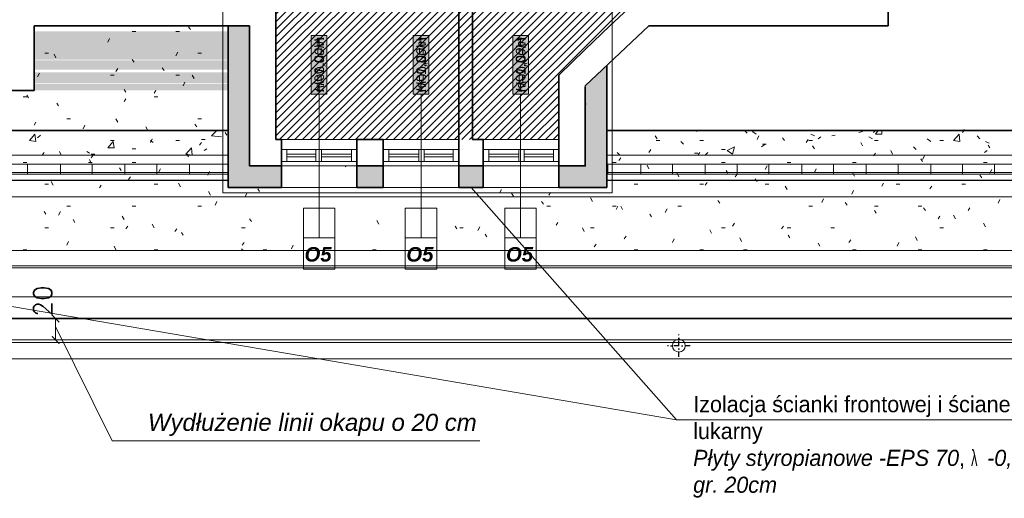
# Model space of a CAD drawing. Header units: millimetres. Extents: x -740 to 33545, y -26688 to 22494.
# Tile 60 of 256: x 10553 to 11469, y 5886 to 6331. Entities that reach past the tile are written whole.
import ezdxf
from ezdxf.lldxf.tags import DXFTag

# ---------------------------------------------------------------- set-up
doc = ezdxf.new("R2010")
doc.units = ezdxf.units.MM
doc.header["$MEASUREMENT"] = 0
doc.linetypes.add('AUSGEZOGEN', pattern=[0])
doc.linetypes.add('STRICHPUNKTX2', pattern=[2, 1, -0.5, 0, -0.5])
doc.layers.get('Defpoints').update_dxf_attribs({"color": 252})
doc.layers.add('_B___I__', color=252, linetype='AUSGEZOGEN')
for name, color, linetype, lineweight in [('A_istniejące ściany', 252, 'Continuous', 35), ('A_izolacja', 252, 'Continuous', 9), ('A_l.przerywana', 252, 'ICAD_ISO03W100', 9), ('A_l.widokowa', 252, 'Continuous', 18), ('A_okna wymieniane', 252, 'Continuous', 15), ('A_opisy', 252, 'Continuous', 15), ('l. przerywana', 252, 'ICAD_ISO03W100', 9), ('l.przerywana', 252, 'ICAD_ISO03W100', 5), ('linia opisowa', 252, 'Continuous', 9), ('Nowe_820-G Rysunki Obrazki_Nr_pióra__1', 252, 'Continuous', 13), ('Nowe_820-G Rysunki Obrazki_Nr_pióra__101', 252, 'Continuous', 5), ('Nowe_820-G Rysunki Obrazki_Nr_pióra__19', 252, 'Continuous', 0), ('Nowe_820-G Rysunki Obrazki_Nr_pióra__22', 252, 'Continuous', 25), ('Nowe_820-G Rysunki Obrazki_Nr_pióra__23', 252, 'Continuous', 15), ('wymiarowanie', 252, 'Continuous', 9)]:
    doc.layers.add(name, color=color, linetype=linetype, lineweight=lineweight)
doc.layers.add('UWAGI_podłoga na legarachdo rozbiórki', color=252, linetype='Continuous', lineweight=13, plot=False)
doc.styles.add('ARIALL', font='GOTHIC.TTF', dxfattribs={"height": 40})
doc.styles.add('styl2', font='simplex.shx')
tags = doc.linetypes.add('ICAD_ISO03W100', pattern=[30, 12, -18]).pattern_tags.tags
tags[6:7] = [DXFTag(74, 4), DXFTag(75, 0), DXFTag(340, '0'), DXFTag(46, 1.0), DXFTag(50, 0.0), DXFTag(44, 0.0), DXFTag(45, 0.0)]
tags[4:5] = [DXFTag(74, 4), DXFTag(75, 0), DXFTag(340, '0'), DXFTag(46, 1.0), DXFTag(50, 0.0), DXFTag(44, 0.0), DXFTag(45, 0.0)]
doc.dimstyles.new('Skala 1-100', dxfattribs={"dimtxt": 17, "dimasz": 7, "dimexe": 1, "dimexo": 1, "dimgap": 1.5, "dimtad": 1, "dimdec": 1, "dimrnd": 0.5, "dimtxsty": 'styl2', "dimblk": 'ARCHTICK', "dimcen": 7, "dimadec": 0, "dimazin": 0, "dimtfac": 1, "dimtdec": 1, "dimtmove": 1, "dimatfit": 3, "dimldrblk": 'ARCHTICK', "dimfxl": 0, "dimlwd": -1, "dimlwe": -1, "dimarcsym": 0})

# ---------------------------------------------------------------- blocks, each defined once
blk = doc.blocks.new('_ArchTick')
at = {"color": 0, "linetype": 'ByBlock', "const_width": 0.15}
blk.add_lwpolyline([(-0.5, -0.5), (0.5, 0.5)], dxfattribs=at)
blk = doc.blocks.new('*D1882')
at = {"layer": 'Defpoints', "color": 0}
for p in [(10618.28, 6053.28), (10586.16, 6033.28), (10618.28, 6033.28)]:
    blk.add_point(p, dxfattribs=at)
at = {"layer": 'wymiarowanie', "color": 0}
for p, q in [((10601.16, 6053.28), (10585.16, 6053.28)), ((10586.16, 6053.28), (10586.16, 6033.28)), ((10601.16, 6033.28), (10585.16, 6033.28))]:
    blk.add_line(p, q, dxfattribs=at)
at = {"layer": 'wymiarowanie', "color": 0, "xscale": 7, "yscale": 7, "zscale": 7}
for p, rotation in [((10586.16, 6053.28), 90), ((10586.16, 6033.28), 270)]:
    blk.add_blockref('_ArchTick', p, dxfattribs=dict(at, rotation=rotation))
at = {"layer": 'wymiarowanie', "color": 0, "insert": (10574.23, 6069.53), "char_height": 17, "attachment_point": 5, "rotation": 90, "style": 'styl2'}
blk.add_mtext('20', dxfattribs=at)

msp = doc.modelspace()

# ---------------------------------------------------------------- hatches: boundary and pattern name
at = {"layer": 'A_izolacja'}
h = msp.add_hatch(dxfattribs=at)
h.set_pattern_fill('OCTAGON', color=256, scale=5, style=0)
h.set_pattern_definition([(315, (0, 1.45), (5.0000015, -1e-15), [2.05061, -5.02046]), (0, (1.45, 0), (5, 5), [2.1, -2.9]), (45, (3.55, 0), (6e-16, 5.0000015), [2.05061, -5.02046]), (135, (5, 3.55), (-5.0000015, 6e-16), [2.05061, -5.02046]), (225, (1.45, 5), (-1e-15, -5.0000015), [2.05061, -5.02046]), (270, (0, 3.55), (5, -5), [2.1, -2.9])])
h.paths.add_polyline_path([(10746.74, 6189.27), (10746.74, 6187.58), (10746.74, 6181.65), (10746.74, 6175.2), (10796.37, 6175.2), (10796.37, 6195.2), (10766.74, 6195.2), (10766.74, 6325.58), (10746.74, 6325.58), (10746.74, 6228.22), (10746.74, 6205.36), (10746.74, 6196.89)])
h.paths.add_polyline_path([(11054.61, 6175.2), (11099.16, 6175.2), (11099.16, 6181.65), (11099.16, 6187.58), (11099.16, 6189.27), (11099.16, 6196.89), (11099.16, 6205.36), (11099.16, 6228.22), (11099.16, 6288.56), (11079.16, 6269.7), (11079.16, 6254.46), (11079.16, 6195.2), (11054.61, 6195.2)])
h.paths.add_polyline_path([(10891.2, 6175.2), (10891.2, 6195.2), (10866.65, 6195.2), (10866.65, 6175.2)])
h.paths.add_polyline_path([(10984.33, 6175.2), (10984.33, 6195.2), (10961.47, 6195.2), (10961.47, 6175.2)])
at = {"layer": 'A_opisy', "ltscale": 0.3}
for points in [[(10824.21, 6316.75), (10824.21, 6262.2), (10838.81, 6262.2), (10838.81, 6316.75)], [(10824.21, 6316.75), (10824.21, 6262.2), (10838.81, 6262.2), (10838.81, 6316.75)], [(10824.21, 6316.75), (10824.21, 6262.2), (10838.81, 6262.2), (10838.81, 6316.75)], [(10824.21, 6316.75), (10824.21, 6262.2), (10838.81, 6262.2), (10838.81, 6316.75)], [(10919.03, 6316.75), (10919.03, 6262.2), (10933.64, 6262.2), (10933.64, 6316.75)], [(10919.03, 6316.75), (10919.03, 6262.2), (10933.64, 6262.2), (10933.64, 6316.75)], [(10919.03, 6316.75), (10919.03, 6262.2), (10933.64, 6262.2), (10933.64, 6316.75)], [(10919.03, 6316.75), (10919.03, 6262.2), (10933.64, 6262.2), (10933.64, 6316.75)], [(11011.74, 6316.75), (11011.74, 6262.2), (11026.35, 6262.2), (11026.35, 6316.75)], [(11011.74, 6316.75), (11011.74, 6262.2), (11026.35, 6262.2), (11026.35, 6316.75)], [(11011.74, 6316.75), (11011.74, 6262.2), (11026.35, 6262.2), (11026.35, 6316.75)], [(11011.74, 6316.75), (11011.74, 6262.2), (11026.35, 6262.2), (11026.35, 6316.75)]]:
    msp.add_hatch(color=256, dxfattribs=at).paths.add_polyline_path(points)
at = {"layer": 'Nowe_820-G Rysunki Obrazki_Nr_pióra__1', "linetype": 'Continuous', "lineweight": 0}
for points in [[(10566.08, 6319.66), (10766.74, 6319.66), (10766.74, 6320.5), (10566.08, 6320.5)], [(10566.08, 6318.81), (10766.74, 6318.81), (10766.74, 6319.66), (10566.08, 6319.66)], [(10566.08, 6317.96), (10766.74, 6317.96), (10766.74, 6318.81), (10566.08, 6318.81)], [(10566.08, 6317.12), (10766.74, 6317.12), (10766.74, 6317.96), (10566.08, 6317.96)], [(10566.08, 6316.27), (10766.74, 6316.27), (10766.74, 6317.12), (10566.08, 6317.12)], [(10566.08, 6315.42), (10766.74, 6315.42), (10766.74, 6316.27), (10566.08, 6316.27)], [(10566.08, 6314.58), (10766.74, 6314.58), (10766.74, 6315.42), (10566.08, 6315.42)], [(10566.08, 6313.73), (10766.74, 6313.73), (10766.74, 6314.58), (10566.08, 6314.58)], [(10566.08, 6312.88), (10766.74, 6312.88), (10766.74, 6313.73), (10566.08, 6313.73)], [(10566.08, 6312.04), (10766.74, 6312.04), (10766.74, 6312.88), (10566.08, 6312.88)], [(10566.08, 6311.19), (10766.74, 6311.19), (10766.74, 6312.04), (10566.08, 6312.04)], [(10566.08, 6310.34), (10766.74, 6310.34), (10766.74, 6311.19), (10566.08, 6311.19)], [(10566.08, 6309.5), (10766.74, 6309.5), (10766.74, 6310.34), (10566.08, 6310.34)], [(10566.08, 6308.65), (10766.74, 6308.65), (10766.74, 6309.5), (10566.08, 6309.5)], [(10566.08, 6307.8), (10766.74, 6307.8), (10766.74, 6308.65), (10566.08, 6308.65)], [(10566.08, 6306.96), (10766.74, 6306.96), (10766.74, 6307.8), (10566.08, 6307.8)], [(10566.08, 6306.11), (10766.74, 6306.11), (10766.74, 6306.96), (10566.08, 6306.96)], [(10566.08, 6305.26), (10766.74, 6305.26), (10766.74, 6306.11), (10566.08, 6306.11)], [(10566.08, 6304.42), (10766.74, 6304.42), (10766.74, 6305.26), (10566.08, 6305.26)], [(10566.08, 6303.57), (10766.74, 6303.57), (10766.74, 6304.42), (10566.08, 6304.42)], [(10566.08, 6302.72), (10766.74, 6302.72), (10766.74, 6303.57), (10566.08, 6303.57)], [(10566.08, 6301.88), (10766.74, 6301.88), (10766.74, 6302.72), (10566.08, 6302.72)], [(10566.08, 6301.03), (10766.74, 6301.03), (10766.74, 6301.88), (10566.08, 6301.88)], [(10566.08, 6300.18), (10766.74, 6300.18), (10766.74, 6301.03), (10566.08, 6301.03)], [(10566.08, 6299.34), (10766.74, 6299.34), (10766.74, 6300.18), (10566.08, 6300.18)], [(10566.08, 6298.49), (10766.74, 6298.49), (10766.74, 6299.34), (10566.08, 6299.34)], [(10566.08, 6297.64), (10766.74, 6297.64), (10766.74, 6298.49), (10566.08, 6298.49)], [(10566.08, 6296.8), (10766.74, 6296.8), (10766.74, 6297.64), (10566.08, 6297.64)], [(10566.08, 6295.95), (10766.74, 6295.95), (10766.74, 6296.8), (10566.08, 6296.8)], [(10566.08, 6295.1), (10766.74, 6295.1), (10766.74, 6295.95), (10566.08, 6295.95)], [(10566.08, 6294.26), (10766.74, 6294.26), (10766.74, 6295.1), (10566.08, 6295.1)], [(10566.08, 6292.56), (10766.74, 6292.56), (10766.74, 6293.41), (10566.08, 6293.41)], [(10566.08, 6291.72), (10766.74, 6291.72), (10766.74, 6292.56), (10566.08, 6292.56)], [(10566.08, 6290.87), (10766.74, 6290.87), (10766.74, 6291.72), (10566.08, 6291.72)], [(10566.08, 6290.02), (10766.74, 6290.02), (10766.74, 6290.87), (10566.08, 6290.87)], [(10566.08, 6289.18), (10766.74, 6289.18), (10766.74, 6290.02), (10566.08, 6290.02)], [(10566.08, 6288.33), (10766.74, 6288.33), (10766.74, 6289.18), (10566.08, 6289.18)], [(10566.08, 6287.48), (10766.74, 6287.48), (10766.74, 6288.33), (10566.08, 6288.33)], [(10566.08, 6286.64), (10766.74, 6286.64), (10766.74, 6287.48), (10566.08, 6287.48)], [(10566.08, 6285.79), (10766.74, 6285.79), (10766.74, 6286.64), (10566.08, 6286.64)], [(10566.08, 6284.94), (10766.74, 6284.94), (10766.74, 6285.79), (10566.08, 6285.79)], [(10566.08, 6281.56), (10766.74, 6281.56), (10766.74, 6282.4), (10566.08, 6282.4)], [(10566.08, 6280.71), (10766.74, 6280.71), (10766.74, 6281.56), (10566.08, 6281.56)], [(10566.08, 6279.86), (10766.74, 6279.86), (10766.74, 6280.71), (10566.08, 6280.71)], [(10566.08, 6279.02), (10766.74, 6279.02), (10766.74, 6279.86), (10566.08, 6279.86)], [(10566.08, 6278.17), (10766.74, 6278.17), (10766.74, 6279.02), (10566.08, 6279.02)], [(10566.08, 6277.32), (10766.74, 6277.32), (10766.74, 6278.17), (10566.08, 6278.17)], [(10566.08, 6276.48), (10766.74, 6276.48), (10766.74, 6277.32), (10566.08, 6277.32)], [(10566.08, 6275.63), (10766.74, 6275.63), (10766.74, 6276.48), (10566.08, 6276.48)], [(10566.08, 6274.78), (10766.74, 6274.78), (10766.74, 6275.63), (10566.08, 6275.63)], [(10566.08, 6273.94), (10766.74, 6273.94), (10766.74, 6274.78), (10566.08, 6274.78)], [(10566.08, 6273.09), (10766.74, 6273.09), (10766.74, 6273.94), (10566.08, 6273.94)], [(10566.08, 6272.24), (10766.74, 6272.24), (10766.74, 6273.09), (10566.08, 6273.09)], [(10566.08, 6270.55), (10766.74, 6270.55), (10766.74, 6271.4), (10566.08, 6271.4)], [(10566.08, 6269.7), (10766.74, 6269.7), (10766.74, 6270.55), (10566.08, 6270.55)], [(10566.08, 6265.47), (10766.74, 6265.47), (10766.74, 6269.7), (10566.08, 6269.7)]]:
    msp.add_hatch(color=256, dxfattribs=at).paths.add_polyline_path(points)
at = {"layer": 'UWAGI_podłoga na legarachdo rozbiórki'}
h = msp.add_hatch(dxfattribs=at)
h.set_pattern_fill('ANSI31', color=256, scale=40, style=0)
h.paths.add_polyline_path([(10566.08, 6820.04), (11336.55, 6820.04), (11336.55, 6350.14), (10566.08, 6350.14)])
h.paths.add_polyline_path([(11128.27, 6350.14), (10791.29, 6350.14), (10791.29, 6219.75), (11054.61, 6219.75), (11054.61, 6279.86)])

# ---------------------------------------------------------------- linework, layer by layer
at = {"layer": '_B___I__', "linetype": 'STRICHPUNKTX2', "ltscale": 5}
for p, q in [((11166.34, 6017.46), (11166.34, 6038.46)), ((11176.84, 6027.96), (11155.84, 6027.96))]:
    msp.add_line(p, q, dxfattribs=at)
at = {"layer": 'A_istniejące ściany', "linetype": 'Continuous'}
for points in [[(11361.1, 6325.58), (11361.1, 6825.12)], [(10961.47, 6795.48), (10961.47, 6236.68)], [(10974.17, 6795.48), (10974.17, 6236.68)], [(10791.29, 6350.14), (10791.29, 6236.68)], [(11128.27, 6350.14), (11102.02, 6325.58)], [(10566.08, 6325.58), (10566.08, 6290.02)], [(10766.74, 6325.58), (10566.08, 6325.58)], [(10766.74, 6325.58), (10566.08, 6325.58)], [(10566.08, 6325.58), (10566.08, 6265.47)], [(11079.16, 6269.7), (11138.43, 6325.58)], [(11079.16, 6303.57), (11102.02, 6325.58)], [(11138.43, 6325.58), (11079.16, 6269.7)], [(11336.55, 6325.58), (11138.43, 6325.58)], [(11361.1, 6325.58), (11138.43, 6325.58)], [(11079.16, 6303.57), (11054.61, 6279.86)], [(11054.61, 6279.86), (11054.61, 6195.2)], [(10566.08, 6265.47), (10177.46, 6265.47)], [(10791.29, 6219.75), (10791.29, 6236.68)], [(10961.47, 6219.75), (10961.47, 6236.68)], [(10974.17, 6219.75), (10974.17, 6236.68)], [(10791.29, 6219.75), (10796.37, 6219.75)], [(10796.37, 6195.2), (10796.37, 6219.75)], [(10796.37, 6195.2), (10796.37, 6219.75)], [(10796.37, 6195.2), (10796.37, 6219.75)], [(10866.65, 6219.75), (10891.2, 6219.75)], [(10866.65, 6195.2), (10866.65, 6219.75)], [(10866.65, 6195.2), (10866.65, 6219.75)], [(10866.65, 6195.2), (10866.65, 6219.75)], [(10891.2, 6195.2), (10891.2, 6219.75)], [(10891.2, 6195.2), (10891.2, 6219.75)], [(10891.2, 6195.2), (10891.2, 6219.75)], [(10961.47, 6195.2), (10961.47, 6219.75)], [(10961.47, 6195.2), (10961.47, 6219.75)], [(10961.47, 6195.2), (10961.47, 6219.75)], [(10984.33, 6219.75), (10974.17, 6219.75)], [(10984.33, 6195.2), (10984.33, 6219.75)], [(10984.33, 6195.2), (10984.33, 6219.75)], [(10984.33, 6195.2), (10984.33, 6219.75)], [(10866.65, 6199.43), (10866.65, 6210.44)], [(10866.65, 6210.44), (10866.65, 6199.43)], [(10891.2, 6210.44), (10891.2, 6199.43)], [(10891.2, 6210.44), (10891.2, 6199.43)], [(10961.47, 6199.43), (10961.47, 6210.44)], [(10961.47, 6210.44), (10961.47, 6199.43)], [(10984.33, 6210.44), (10984.33, 6199.43)], [(10984.33, 6210.44), (10984.33, 6199.43)], [(10866.65, 6195.2), (10866.65, 6196.89)], [(10891.2, 6195.2), (10891.2, 6196.89)], [(10961.47, 6195.2), (10961.47, 6196.89)], [(10984.33, 6195.2), (10984.33, 6196.89)], [(10866.65, 6195.2), (10891.2, 6195.2)], [(10984.33, 6195.2), (10961.47, 6195.2)]]:
    msp.add_lwpolyline(points, dxfattribs=at)
at = {"layer": 'A_izolacja', "lineweight": 35}
for p, q in [((10032.36, 6228.22), (10746.74, 6228.22)), ((10796.37, 6195.2), (10796.37, 6175.2)), ((11054.61, 6195.2), (11054.61, 6175.2))]:
    msp.add_line(p, q, dxfattribs=at)
for points in [[(11099.16, 6228.22), (11707.39, 6228.22), (11709.08, 7556.64), (11261.19, 7553.25), (11261.19, 7013.08), (11169.43, 7013.08)], [(10796.37, 6175.2), (10746.74, 6175.2), (10746.74, 6325.58)], [(10796.37, 6195.2), (10766.74, 6195.2), (10766.74, 6325.58)], [(11054.61, 6175.2), (11099.16, 6175.2), (11099.16, 6288.86)], [(11054.61, 6195.2), (11079.16, 6195.2), (11079.16, 6268.86)]]:
    msp.add_lwpolyline(points, dxfattribs=at)
for points in [[(10866.65, 6195.2), (10891.2, 6195.2), (10891.2, 6175.2), (10866.65, 6175.2)], [(10961.47, 6195.2), (10984.33, 6195.2), (10984.33, 6175.2), (10961.47, 6175.2)]]:
    msp.add_lwpolyline(points, close=True, dxfattribs=at)
at = {"layer": 'A_l.przerywana', "lineweight": 35}
msp.add_lwpolyline([(8847.19, 7722.4), (8847.19, 6053.28), (11882.33, 6053.28), (11882.33, 7728.19), (11086.25, 7728.19), (11086.25, 7188.02), (9643.26, 7188.02), (9643.26, 7722.4)], close=True, dxfattribs=at)
at = {"layer": 'A_l.przerywana', "ltscale": 0.5}
msp.add_lwpolyline([(10741.74, 6170.2), (11104.16, 6170.2), (11104.16, 6451.25), (10741.74, 6451.25)], close=True, dxfattribs=at)
at = {"layer": 'A_l.przerywana', "linetype": 'ICAD_ISO03W100', "lineweight": 13}
for points in [[(8910.37, 6116.46), (11819.15, 6116.46)], [(8867.19, 6073.28), (11819.15, 6073.28)]]:
    msp.add_lwpolyline(points, dxfattribs=at)
at = {"layer": 'A_l.widokowa'}
for p in [(10796.37, 6175.2), (11061.38, 6175.2)]:
    msp.add_line(p, (11054.61, 6175.2), dxfattribs=at)
for points in [[(8809.69, 7759.9), (8809.69, 6015.78), (11919.83, 6015.78), (11919.83, 7765.69), (11048.75, 7765.69), (11048.75, 7225.52), (9680.76, 7225.52), (9680.76, 7759.9)], [(8824.69, 7744.9), (8824.69, 6030.78), (11904.83, 6030.78), (11904.83, 7750.69), (11063.75, 7750.69), (11063.75, 7210.52), (9665.76, 7210.52), (9665.76, 7744.9)], [(8827.19, 7742.4), (8827.19, 6033.28), (11902.33, 6033.28), (11902.33, 7748.19), (11066.25, 7748.19), (11066.25, 7208.02), (9663.26, 7208.02), (9663.26, 7742.4)], [(8894.25, 7675.33), (8894.25, 6100.34), (11835.26, 6100.34), (11835.26, 7681.13), (11133.32, 7681.13), (11133.32, 7140.95), (9596.19, 7140.95), (9596.19, 7675.33)], [(8896.25, 7673.33), (8896.25, 6102.34), (11833.26, 6102.34), (11833.26, 7679.13), (11135.32, 7679.13), (11135.32, 7138.95), (9594.19, 7138.95), (9594.19, 7673.33)]]:
    msp.add_lwpolyline(points, close=True, dxfattribs=at)
at = {"layer": 'A_okna wymieniane', "linetype": 'Continuous'}
for points in [[(10801.45, 6210.44), (10796.37, 6210.44)], [(10796.37, 6210.44), (10796.37, 6199.43)], [(10796.37, 6210.44), (10796.37, 6199.43)], [(10866.65, 6210.44), (10796.37, 6210.44)], [(10801.45, 6199.43), (10801.45, 6210.44)], [(10801.45, 6210.44), (10801.45, 6199.43)], [(10801.45, 6210.44), (10828.55, 6210.44)], [(10828.55, 6206.2), (10801.45, 6206.2)], [(10801.45, 6206.2), (10801.45, 6203.66)], [(10801.45, 6206.2), (10801.45, 6203.66)], [(10828.55, 6206.2), (10801.45, 6206.2)], [(10833.63, 6210.44), (10828.55, 6210.44)], [(10828.55, 6210.44), (10828.55, 6199.43)], [(10828.55, 6210.44), (10828.55, 6199.43)], [(10828.55, 6203.66), (10828.55, 6206.2)], [(10828.55, 6206.2), (10828.55, 6203.66)], [(10833.63, 6199.43), (10833.63, 6210.44)], [(10833.63, 6210.44), (10833.63, 6199.43)], [(10833.63, 6210.44), (10861.57, 6210.44)], [(10861.57, 6206.2), (10833.63, 6206.2)], [(10833.63, 6206.2), (10833.63, 6203.66)], [(10833.63, 6206.2), (10833.63, 6203.66)], [(10861.57, 6206.2), (10833.63, 6206.2)], [(10866.65, 6210.44), (10861.57, 6210.44)], [(10861.57, 6210.44), (10861.57, 6199.43)], [(10861.57, 6210.44), (10861.57, 6199.43)], [(10861.57, 6203.66), (10861.57, 6206.2)], [(10861.57, 6206.2), (10861.57, 6203.66)], [(10896.28, 6210.44), (10891.2, 6210.44)], [(10961.47, 6210.44), (10891.2, 6210.44)], [(10896.28, 6199.43), (10896.28, 6210.44)], [(10896.28, 6210.44), (10896.28, 6199.43)], [(10896.28, 6210.44), (10924.22, 6210.44)], [(10924.22, 6206.2), (10896.28, 6206.2)], [(10896.28, 6206.2), (10896.28, 6203.66)], [(10896.28, 6206.2), (10896.28, 6203.66)], [(10924.22, 6206.2), (10896.28, 6206.2)], [(10929.3, 6210.44), (10924.22, 6210.44)], [(10924.22, 6210.44), (10924.22, 6199.43)], [(10924.22, 6210.44), (10924.22, 6199.43)], [(10924.22, 6203.66), (10924.22, 6206.2)], [(10924.22, 6206.2), (10924.22, 6203.66)], [(10929.3, 6199.43), (10929.3, 6210.44)], [(10929.3, 6210.44), (10929.3, 6199.43)], [(10929.3, 6210.44), (10956.39, 6210.44)], [(10956.39, 6206.2), (10929.3, 6206.2)], [(10929.3, 6206.2), (10929.3, 6203.66)], [(10929.3, 6206.2), (10929.3, 6203.66)], [(10956.39, 6206.2), (10929.3, 6206.2)], [(10961.47, 6210.44), (10956.39, 6210.44)], [(10956.39, 6210.44), (10956.39, 6199.43)], [(10956.39, 6210.44), (10956.39, 6199.43)], [(10956.39, 6203.66), (10956.39, 6206.2)], [(10956.39, 6206.2), (10956.39, 6203.66)], [(10989.41, 6210.44), (10984.33, 6210.44)], [(11054.61, 6210.44), (10984.33, 6210.44)], [(10989.41, 6199.43), (10989.41, 6210.44)], [(10989.41, 6210.44), (10989.41, 6199.43)], [(10989.41, 6210.44), (11017.35, 6210.44)], [(11017.35, 6206.2), (10989.41, 6206.2)], [(10989.41, 6206.2), (10989.41, 6203.66)], [(10989.41, 6206.2), (10989.41, 6203.66)], [(11017.35, 6206.2), (10989.41, 6206.2)], [(11022.43, 6210.44), (11017.35, 6210.44)], [(11017.35, 6210.44), (11017.35, 6199.43)], [(11017.35, 6210.44), (11017.35, 6199.43)], [(11017.35, 6203.66), (11017.35, 6206.2)], [(11017.35, 6206.2), (11017.35, 6203.66)], [(11022.43, 6199.43), (11022.43, 6210.44)], [(11022.43, 6210.44), (11022.43, 6199.43)], [(11022.43, 6210.44), (11049.53, 6210.44)], [(11049.53, 6206.2), (11022.43, 6206.2)], [(11022.43, 6206.2), (11022.43, 6203.66)], [(11022.43, 6206.2), (11022.43, 6203.66)], [(11049.53, 6206.2), (11022.43, 6206.2)], [(11054.61, 6210.44), (11049.53, 6210.44)], [(11049.53, 6210.44), (11049.53, 6199.43)], [(11049.53, 6210.44), (11049.53, 6199.43)], [(11049.53, 6203.66), (11049.53, 6206.2)], [(11049.53, 6206.2), (11049.53, 6203.66)], [(11054.61, 6199.43), (11054.61, 6210.44)], [(11054.61, 6210.44), (11054.61, 6199.43)], [(10796.37, 6199.43), (10801.45, 6199.43)], [(10796.37, 6199.43), (10866.65, 6199.43)], [(10801.45, 6203.66), (10828.55, 6203.66)], [(10801.45, 6203.66), (10828.55, 6203.66)], [(10828.55, 6199.43), (10801.45, 6199.43)], [(10828.55, 6199.43), (10833.63, 6199.43)], [(10833.63, 6203.66), (10861.57, 6203.66)], [(10833.63, 6203.66), (10861.57, 6203.66)], [(10861.57, 6199.43), (10833.63, 6199.43)], [(10861.57, 6199.43), (10866.65, 6199.43)], [(10891.2, 6199.43), (10896.28, 6199.43)], [(10891.2, 6199.43), (10961.47, 6199.43)], [(10896.28, 6203.66), (10924.22, 6203.66)], [(10896.28, 6203.66), (10924.22, 6203.66)], [(10924.22, 6199.43), (10896.28, 6199.43)], [(10924.22, 6199.43), (10929.3, 6199.43)], [(10929.3, 6203.66), (10956.39, 6203.66)], [(10929.3, 6203.66), (10956.39, 6203.66)], [(10956.39, 6199.43), (10929.3, 6199.43)], [(10956.39, 6199.43), (10961.47, 6199.43)], [(10984.33, 6199.43), (10989.41, 6199.43)], [(10984.33, 6199.43), (11054.61, 6199.43)], [(10989.41, 6203.66), (11017.35, 6203.66)], [(10989.41, 6203.66), (11017.35, 6203.66)], [(11017.35, 6199.43), (10989.41, 6199.43)], [(11017.35, 6199.43), (11022.43, 6199.43)], [(11022.43, 6203.66), (11049.53, 6203.66)], [(11022.43, 6203.66), (11049.53, 6203.66)], [(11049.53, 6199.43), (11022.43, 6199.43)], [(11049.53, 6199.43), (11054.61, 6199.43)]]:
    msp.add_lwpolyline(points, dxfattribs=at)
at = {"layer": 'A_opisy'}
for p, q in [((10831.51, 6261.93), (10831.51, 6128.46)), ((10926.34, 6261.93), (10926.34, 6128.46)), ((11019.05, 6261.93), (11019.05, 6128.46))]:
    msp.add_line(p, q, dxfattribs=at)
at = {"layer": 'A_opisy', "ltscale": 0.3}
for points in [[(10824.21, 6316.75), (10824.21, 6262.2), (10838.81, 6262.2), (10838.81, 6316.75)], [(10824.21, 6316.75), (10824.21, 6262.2), (10838.81, 6262.2), (10838.81, 6316.75)], [(10824.21, 6316.75), (10824.21, 6262.2), (10838.81, 6262.2), (10838.81, 6316.75)], [(10824.21, 6316.75), (10824.21, 6262.2), (10838.81, 6262.2), (10838.81, 6316.75)], [(10919.03, 6316.75), (10919.03, 6262.2), (10933.64, 6262.2), (10933.64, 6316.75)], [(10919.03, 6316.75), (10919.03, 6262.2), (10933.64, 6262.2), (10933.64, 6316.75)], [(10919.03, 6316.75), (10919.03, 6262.2), (10933.64, 6262.2), (10933.64, 6316.75)], [(10919.03, 6316.75), (10919.03, 6262.2), (10933.64, 6262.2), (10933.64, 6316.75)], [(11011.74, 6316.75), (11011.74, 6262.2), (11026.35, 6262.2), (11026.35, 6316.75)], [(11011.74, 6316.75), (11011.74, 6262.2), (11026.35, 6262.2), (11026.35, 6316.75)], [(11011.74, 6316.75), (11011.74, 6262.2), (11026.35, 6262.2), (11026.35, 6316.75)], [(11011.74, 6316.75), (11011.74, 6262.2), (11026.35, 6262.2), (11026.35, 6316.75)], [(10816.9, 6155.86), (10816.9, 6128.46), (10831.51, 6128.46), (10831.51, 6155.86)], [(10831.51, 6155.86), (10831.51, 6128.46), (10846.11, 6128.46), (10846.11, 6155.86)], [(10911.73, 6155.86), (10911.73, 6128.46), (10926.34, 6128.46), (10926.34, 6155.86)], [(10926.34, 6155.86), (10926.34, 6128.46), (10940.94, 6128.46), (10940.94, 6155.86)], [(11004.44, 6155.86), (11004.44, 6128.46), (11019.05, 6128.46), (11019.05, 6155.86)], [(11019.05, 6155.86), (11019.05, 6128.46), (11033.65, 6128.46), (11033.65, 6155.86)], [(10846.11, 6128.46), (10846.11, 6099.25), (10816.9, 6099.25), (10816.9, 6128.46)], [(10940.94, 6128.46), (10940.94, 6099.25), (10911.73, 6099.25), (10911.73, 6128.46)], [(11033.65, 6128.46), (11033.65, 6099.25), (11004.44, 6099.25), (11004.44, 6128.46)]]:
    msp.add_lwpolyline(points, close=True, dxfattribs=at)
at = {"layer": 'l. przerywana', "ltscale": 0.2}
msp.add_circle((11166.34, 6027.96), 6, dxfattribs=at)
at = {"layer": 'l.przerywana'}
msp.add_lwpolyline([(9904.19, 7702.4), (8867.19, 7702.4), (8867.19, 6073.28), (11862.33, 6073.28), (11862.33, 7708.19), (11106.25, 7708.19), (11106.25, 7168.02), (9904.19, 7168.02), (9904.19, 7702.4), (8867.19, 7702.4)], dxfattribs=at)
msp.add_lwpolyline([(9904.19, 7702.4), (8867.19, 7702.4), (8867.19, 6073.28), (11862.33, 6073.28), (11862.33, 7708.19), (11106.25, 7708.19), (11106.25, 7168.02), (9904.19, 7168.02), (9904.19, 7702.4), (8867.19, 7702.4)], dxfattribs=at)
msp.add_lwpolyline([(8910.51, 7659.07), (8910.51, 6116.61), (11819, 6116.61), (11819, 7664.86), (11149.58, 7664.86), (11149.58, 7124.69), (9860.86, 7124.69), (9860.86, 7659.07)], close=True, dxfattribs=at)
at = {"layer": 'Nowe_820-G Rysunki Obrazki_Nr_pióra__1', "linetype": 'Continuous', "lineweight": 13}
for points in [[(10766.74, 6195.2), (10766.74, 6325.58)], [(11079.16, 6269.7), (11079.16, 6195.2)], [(10831.51, 6225.68), (10831.51, 6195.2)], [(10926.34, 6225.68), (10926.34, 6195.2)], [(11019.05, 6225.68), (11019.05, 6195.2)], [(10796.37, 6219.75), (10866.65, 6219.75)], [(10866.65, 6219.75), (10796.37, 6219.75)], [(10891.2, 6219.75), (10961.47, 6219.75)], [(10961.47, 6219.75), (10891.2, 6219.75)], [(10984.33, 6219.75), (11054.61, 6219.75)], [(11054.61, 6219.75), (10984.33, 6219.75)], [(11054.61, 6195.2), (11054.61, 6219.75)], [(11054.61, 6195.2), (11054.61, 6219.75)], [(10796.37, 6195.2), (10796.37, 6196.89)], [(11054.61, 6196.89), (11054.61, 6195.2)], [(10866.65, 6195.2), (10796.37, 6195.2)], [(10796.37, 6195.2), (10866.65, 6195.2)], [(10961.47, 6195.2), (10891.2, 6195.2)], [(10891.2, 6195.2), (10961.47, 6195.2)], [(11054.61, 6195.2), (10984.33, 6195.2)], [(10984.33, 6195.2), (11054.61, 6195.2)], [(11001.27, 6195.2), (11011.43, 6195.2)], [(11079.16, 6195.2), (11054.61, 6195.2)]]:
    msp.add_lwpolyline(points, dxfattribs=at)
at = {"layer": 'Nowe_820-G Rysunki Obrazki_Nr_pióra__101', "linetype": 'Continuous', "lineweight": 5}
for points in [[(10766.74, 6266.32), (10766.74, 6236.68)], [(11079.16, 6266.32), (11079.16, 6236.68)], [(10561.85, 6218.9), (10566.93, 6224.83)], [(10567.77, 6218.06), (10566.93, 6224.83)], [(10569.47, 6221.44), (10572.01, 6223.98)], [(10731.18, 6223.14), (10736.26, 6228.22)], [(10734.57, 6228.22), (10735.41, 6227.37)], [(11182.45, 6228.22), (11183.3, 6227.37)], [(11227.33, 6228.22), (11229.87, 6225.68)], [(11234.95, 6227.37), (11238.33, 6224.83)], [(11289.13, 6224.83), (11292.52, 6223.14)], [(11308.61, 6223.14), (11311.99, 6223.98)], [(11334.01, 6226.52), (11337.39, 6227.37)], [(11347.55, 6226.52), (11349.25, 6228.22)], [(11349.25, 6224.83), (11351.79, 6228.22)], [(11349.25, 6224.83), (11355.17, 6224.83)], [(11355.17, 6224.83), (11355.17, 6228.22)], [(11422.06, 6218.9), (11427.14, 6224.83)], [(11427.99, 6218.06), (11427.14, 6224.83)], [(10561.85, 6218.9), (10567.77, 6218.06)], [(10634.66, 6212.13), (10639.74, 6218.06)], [(10640.59, 6212.13), (10639.74, 6218.06)], [(10674.45, 6218.9), (10676.99, 6217.21)], [(10721.87, 6219.75), (10725.25, 6219.75)], [(10731.18, 6223.14), (10740.49, 6222.29)], [(11168.06, 6218.06), (11170.6, 6215.52)], [(11243.41, 6212.98), (11246.8, 6215.52)], [(11244.26, 6215.52), (11247.65, 6215.52)], [(11295.91, 6220.6), (11298.45, 6222.29)], [(11343.32, 6222.29), (11346.71, 6220.6)], [(11397.51, 6220.6), (11400.89, 6218.06)], [(11422.06, 6218.9), (11427.99, 6218.06)], [(11444.07, 6223.14), (11446.61, 6220.6)], [(11451.69, 6218.06), (11455.08, 6216.36)], [(10746.74, 6205.36), (10032.36, 6205.36)], [(10615.19, 6208.74), (10617.73, 6207.05)], [(10619.42, 6206.2), (10622.81, 6206.2)], [(10634.66, 6212.13), (10640.59, 6212.13)], [(10657.52, 6211.28), (10660.91, 6211.28)], [(10707.47, 6206.2), (10712.55, 6212.13)], [(10707.47, 6206.2), (10713.4, 6205.36)], [(10713.4, 6205.36), (10712.55, 6212.13)], [(10724.41, 6209.59), (10726.95, 6211.28)], [(11731.09, 6205.36), (11099.16, 6205.36)], [(11108.79, 6207.9), (11111.33, 6205.36)], [(11180.76, 6207.05), (11184.15, 6207.05)], [(11190.92, 6205.36), (11193.46, 6207.9)], [(11206.16, 6210.44), (11209.55, 6210.44)], [(11211.24, 6209.59), (11218.01, 6212.98)], [(11211.24, 6209.59), (11216.32, 6206.2)], [(11216.32, 6206.2), (11218.01, 6212.98)], [(11384.81, 6212.98), (11387.35, 6210.44)], [(11450.85, 6207.9), (11453.39, 6209.59)], [(10746.74, 6196.89), (10032.36, 6196.89)], [(10560.15, 6187.58), (10560.15, 6196.89)], [(10590.63, 6187.58), (10590.63, 6196.89)], [(10620.27, 6187.58), (10620.27, 6196.89)], [(10650.75, 6187.58), (10650.75, 6196.89)], [(10680.38, 6187.58), (10680.38, 6196.89)], [(10710.86, 6187.58), (10710.86, 6196.89)], [(11738.71, 6196.89), (11099.16, 6196.89)], [(11100.33, 6187.58), (11100.33, 6196.89)], [(11130.81, 6187.58), (11130.81, 6196.89)], [(11160.44, 6187.58), (11160.44, 6196.89)], [(11190.92, 6187.58), (11190.92, 6196.89)], [(11220.55, 6187.58), (11220.55, 6196.89)], [(11250.19, 6187.58), (11250.19, 6196.89)], [(11280.67, 6187.58), (11280.67, 6196.89)], [(11310.3, 6187.58), (11310.3, 6196.89)], [(11340.78, 6187.58), (11340.78, 6196.89)], [(11370.41, 6187.58), (11370.41, 6196.89)], [(11400.89, 6187.58), (11400.89, 6196.89)], [(11430.53, 6187.58), (11430.53, 6196.89)], [(11460.16, 6187.58), (11460.16, 6196.89)], [(10032.36, 6189.27), (10746.74, 6189.27)], [(10746.74, 6187.58), (10032.36, 6187.58)], [(10866.65, 6195.2), (10796.37, 6195.2)], [(10961.47, 6195.2), (10891.2, 6195.2)], [(11054.61, 6195.2), (10984.33, 6195.2)], [(11099.16, 6189.27), (11748.03, 6189.27)], [(11748.03, 6187.58), (11099.16, 6187.58)], [(8960.32, 6166.41), (11769.19, 6166.41)]]:
    msp.add_lwpolyline(points, dxfattribs=at)
at = {"layer": 'Nowe_820-G Rysunki Obrazki_Nr_pióra__19', "linetype": 'Continuous', "lineweight": 0}
for points in [[(10711.71, 6322.2), (10710.01, 6324.74)], [(10657.52, 6320.5), (10660.91, 6320.5)], [(10698.16, 6320.5), (10701.55, 6320.5)], [(10636.35, 6313.73), (10634.66, 6310.34)], [(10576.24, 6300.18), (10579.63, 6300.18)], [(10586.4, 6295.95), (10584.71, 6299.34)], [(10699.85, 6301.03), (10698.16, 6297.64)], [(10718.48, 6300.18), (10721.87, 6300.18)], [(10659.21, 6291.72), (10657.52, 6294.26)], [(10571.16, 6281.56), (10569.47, 6278.17)], [(10637.2, 6279.86), (10640.59, 6279.86)], [(10643.97, 6285.79), (10642.28, 6283.25)], [(10687.15, 6284.1), (10685.46, 6286.64)], [(10698.16, 6279.86), (10701.55, 6279.86)], [(10715.09, 6276.48), (10713.4, 6279.86)], [(10706.63, 6273.09), (10704.93, 6269.7)], [(10561, 6258.7), (10559.31, 6261.24)], [(10651.59, 6263.78), (10649.9, 6266.32)], [(10679.53, 6265.47), (10677.84, 6262.93)], [(10555.92, 6259.54), (10559.31, 6259.54)], [(10588.94, 6251.08), (10587.25, 6253.62)], [(10651.59, 6257.85), (10649.9, 6255.31)], [(10677.84, 6259.54), (10681.23, 6259.54)], [(11080.01, 6252.77), (11079.16, 6254.46)], [(10567.77, 6235.84), (10566.08, 6233.3)], [(10596.56, 6239.22), (10599.95, 6239.22)], [(10613.49, 6233.3), (10611.8, 6229.91)], [(10643.97, 6235.84), (10642.28, 6239.22)], [(10717.63, 6231.6), (10715.94, 6234.14)], [(10718.48, 6239.22), (10721.87, 6239.22)], [(10671.91, 6228.22), (10670.22, 6231.6)], [(10745.57, 6223.98), (10743.88, 6226.52)], [(11432.22, 6229.06), (11430.53, 6226.52)], [(10637.2, 6218.9), (10640.59, 6218.9)], [(10676.15, 6220.6), (10674.45, 6217.21)], [(10698.16, 6218.9), (10701.55, 6218.9)], [(10721.87, 6217.21), (10720.17, 6214.67)], [(11146.05, 6220.6), (11144.35, 6223.14)], [(11145.2, 6218.9), (11148.59, 6218.9)], [(11185.84, 6218.9), (11189.23, 6218.9)], [(11240.87, 6223.14), (11239.18, 6219.75)], [(11264.58, 6218.9), (11262.89, 6221.44)], [(11286.59, 6219.75), (11284.9, 6217.21)], [(11287.44, 6218.9), (11290.83, 6218.9)], [(11337.39, 6213.82), (11335.7, 6217.21)], [(11348.4, 6218.9), (11351.79, 6218.9)], [(11409.36, 6218.9), (11412.75, 6218.9)], [(11455.93, 6212.13), (11454.23, 6214.67)], [(10575.39, 6207.9), (10573.7, 6205.36)], [(10591.48, 6205.36), (10589.79, 6208.74)], [(10621.11, 6205.36), (10619.42, 6202.82)], [(10710.01, 6203.66), (10708.32, 6206.2)], [(11140.12, 6210.44), (11138.43, 6207.9)], [(11185.84, 6207.9), (11184.15, 6205.36)], [(11292.52, 6211.28), (11290.83, 6213.82)], [(11349.25, 6207.05), (11347.55, 6204.51)], [(11365.33, 6206.2), (11363.64, 6209.59)], [(10555.92, 6198.58), (10559.31, 6198.58)], [(10616.88, 6198.58), (10620.27, 6198.58)], [(10619.42, 6197.74), (10617.73, 6201.12)], [(10657.52, 6198.58), (10660.91, 6198.58)], [(11104.56, 6198.58), (11107.95, 6198.58)], [(11112.18, 6202.82), (11110.49, 6200.28)], [(11138.43, 6192.66), (11136.73, 6196.04)], [(11206.16, 6198.58), (11209.55, 6198.58)], [(11267.12, 6198.58), (11270.51, 6198.58)], [(11328.08, 6198.58), (11331.47, 6198.58)], [(11393.27, 6199.43), (11391.58, 6201.97)], [(11394.97, 6204.51), (11393.27, 6201.12)], [(11450, 6198.58), (11453.39, 6198.58)], [(10647.36, 6190.96), (10645.67, 6193.5)], [(10683.77, 6192.66), (10682.07, 6189.27)], [(10729.49, 6190.12), (10727.79, 6186.73)], [(10856.49, 6194.35), (10855.64, 6195.2)], [(11166.37, 6185.04), (11164.67, 6188.42)], [(11212.09, 6188.42), (11210.39, 6190.96)], [(11220.55, 6187.58), (11218.86, 6185.04)], [(11248.49, 6195.2), (11246.8, 6191.81)], [(11294.21, 6192.66), (11292.52, 6189.27)], [(11329.77, 6185.88), (11328.08, 6189.27)], [(11448.31, 6184.19), (11446.61, 6186.73)], [(11457.62, 6191.81), (11455.93, 6188.42)], [(10576.24, 6178.26), (10579.63, 6178.26)], [(10583.86, 6177.42), (10582.17, 6180.8)], [(10655.83, 6185.04), (10654.13, 6182.5)], [(10677.84, 6178.26), (10681.23, 6178.26)], [(10702.39, 6175.72), (10700.7, 6179.11)], [(11124.88, 6178.26), (11128.27, 6178.26)], [(11185.84, 6178.26), (11189.23, 6178.26)], [(11192.61, 6179.96), (11190.92, 6177.42)], [(11239.18, 6180.8), (11237.49, 6183.34)], [(11246.8, 6178.26), (11250.19, 6178.26)], [(11356.87, 6179.11), (11355.17, 6176.57)], [(11368.72, 6178.26), (11372.11, 6178.26)], [(11429.68, 6178.26), (11433.07, 6178.26)], [(10628.73, 6177.42), (10627.04, 6174.88)], [(10730.33, 6168.1), (10728.64, 6171.49)], [(10764.2, 6169.8), (10762.51, 6166.41)], [(10776.05, 6171.49), (10774.36, 6174.03)], [(11001.27, 6173.18), (10999.57, 6170.64)], [(11012.27, 6167.26), (11010.58, 6169.8)], [(11046.99, 6170.64), (11045.29, 6168.1)], [(11267.12, 6173.18), (11265.43, 6176.57)], [(11328.93, 6172.34), (11327.23, 6168.95)], [(11401.74, 6176.57), (11400.05, 6174.03)], [(10736.26, 6162.18), (10734.57, 6158.79)], [(11040.21, 6159.64), (11038.52, 6162.18)], [(11085.93, 6162.18), (11084.24, 6165.56)], [(11204.47, 6160.48), (11202.77, 6163.02)], [(11300.99, 6164.72), (11299.29, 6161.33)], [(11323, 6158.79), (11321.31, 6161.33)], [(11465.24, 6163.87), (11463.55, 6160.48)], [(10577.09, 6150.32), (10575.39, 6152.86)], [(10590.63, 6152.86), (10588.94, 6149.48)], [(10596.56, 6157.94), (10599.95, 6157.94)], [(10657.52, 6157.94), (10660.91, 6157.94)], [(10718.48, 6157.94), (10721.87, 6157.94)], [(11043.6, 6157.94), (11046.99, 6157.94)], [(11104.56, 6157.94), (11107.95, 6157.94)], [(11109.64, 6157.94), (11107.95, 6154.56)], [(11113.87, 6154.56), (11112.18, 6157.94)], [(11140.97, 6147.78), (11139.27, 6150.32)], [(11155.36, 6155.4), (11153.67, 6152.02)], [(11165.52, 6157.94), (11168.91, 6157.94)], [(11287.44, 6157.94), (11290.83, 6157.94)], [(11348.4, 6157.94), (11351.79, 6157.94)], [(11350.09, 6151.17), (11348.4, 6153.71)], [(11389.04, 6157.94), (11392.43, 6157.94)], [(11395.81, 6153.71), (11394.12, 6156.25)], [(11437.3, 6156.25), (11435.61, 6153.71)], [(10604.18, 6142.7), (10602.49, 6145.24)], [(10649.9, 6145.24), (10648.21, 6148.63)], [(10677.84, 6137.62), (10676.15, 6141.01)], [(10768.43, 6143.55), (10766.74, 6146.09)], [(10886.97, 6141.01), (10885.27, 6144.4)], [(11053.76, 6142.7), (11052.07, 6140.16)], [(11218.01, 6141.86), (11216.32, 6139.32)], [(11409.36, 6148.63), (11407.67, 6146.09)], [(11423.75, 6146.09), (11422.06, 6149.48)], [(11451.69, 6138.47), (11450, 6141.86)], [(10576.24, 6137.62), (10579.63, 6137.62)], [(10637.2, 6137.62), (10640.59, 6137.62)], [(10653.29, 6139.32), (10651.59, 6136.78)], [(10699.01, 6136.78), (10697.31, 6134.24)], [(10704.93, 6130.85), (10703.24, 6133.39)], [(10759.12, 6137.62), (10762.51, 6137.62)], [(10959.78, 6136.78), (10958.09, 6139.32)], [(10962.32, 6137.62), (10965.71, 6137.62)], [(10980.95, 6138.47), (10979.25, 6135.08)], [(10987.72, 6129.16), (10986.03, 6131.7)], [(11078.31, 6134.24), (11076.62, 6137.62)], [(11084.24, 6137.62), (11087.63, 6137.62)], [(11196.85, 6132.54), (11195.15, 6135.93)], [(11206.16, 6137.62), (11209.55, 6137.62)], [(11263.73, 6139.32), (11262.04, 6136.78)], [(11267.12, 6137.62), (11270.51, 6137.62)], [(11307.76, 6137.62), (11311.15, 6137.62)], [(11409.36, 6137.62), (11412.75, 6137.62)], [(10598.25, 6124.92), (10596.56, 6121.54)], [(10761.66, 6124.08), (10759.97, 6121.54)], [(11117.26, 6130), (11115.57, 6127.46)], [(11162.13, 6127.46), (11160.44, 6124.08)], [(11224.79, 6124.92), (11223.09, 6128.31)], [(11269.66, 6128.31), (11267.97, 6130.85)], [(11297.6, 6120.69), (11295.91, 6123.23)], [(11326.39, 6126.62), (11324.69, 6124.08)], [(11371.26, 6124.08), (11369.57, 6120.69)], [(11388.19, 6125.77), (11386.5, 6129.16)], [(10555.92, 6117.3), (10559.31, 6117.3)], [(10642.28, 6117.3), (10640.59, 6120.69)], [(10677.84, 6117.3), (10681.23, 6117.3)], [(10760.81, 6116.46), (10759.12, 6118.15)], [(10779.44, 6117.3), (10782.83, 6117.3)], [(10807.38, 6121.54), (10805.69, 6118.15)], [(10881.04, 6117.3), (10884.43, 6117.3)], [(11089.32, 6122.38), (11087.63, 6119.84)], [(11124.88, 6117.3), (11128.27, 6117.3)], [(11185.84, 6117.3), (11189.23, 6117.3)], [(11226.48, 6117.3), (11229.87, 6117.3)], [(11328.08, 6117.3), (11331.47, 6117.3)], [(11389.04, 6117.3), (11392.43, 6117.3)], [(11450, 6117.3), (11453.39, 6117.3)]]:
    msp.add_lwpolyline(points, dxfattribs=at)
at = {"layer": 'Nowe_820-G Rysunki Obrazki_Nr_pióra__22', "linetype": 'Continuous', "lineweight": 25}
for points in [[(10746.74, 6228.22), (10032.36, 6228.22)], [(11707.39, 6228.22), (11099.16, 6228.22)], [(10746.74, 6181.65), (10032.36, 6181.65)], [(11753.95, 6181.65), (11099.16, 6181.65)]]:
    msp.add_lwpolyline(points, dxfattribs=at)
at = {"layer": 'Nowe_820-G Rysunki Obrazki_Nr_pióra__23', "linetype": 'Continuous', "lineweight": 15}
for points in [[(10766.74, 6325.58), (10766.74, 6266.32)], [(11336.55, 6325.58), (11361.1, 6325.58)], [(10566.08, 6265.47), (10566.08, 6290.02)], [(11079.16, 6269.7), (11079.16, 6266.32)], [(10566.08, 6265.47), (10484.8, 6265.47)], [(10766.74, 6195.2), (10766.74, 6236.68)], [(11054.61, 6195.2), (11054.61, 6236.68)], [(11079.16, 6195.2), (11079.16, 6236.68)], [(10791.29, 6195.2), (10766.74, 6195.2)], [(10791.29, 6195.2), (10796.37, 6195.2)], [(11079.16, 6195.2), (11054.61, 6195.2)]]:
    msp.add_lwpolyline(points, dxfattribs=at)
at = {"layer": 'wymiarowanie'}
for p, q in [((11164, 5959.02), (9895.52, 6175.2)), ((11164, 5959.02), (10972.9, 6175.2)), ((10638.71, 5939.33), (10586.16, 6045.95)), ((10981, 5939.34), (10638.71, 5939.33))]:
    msp.add_line(p, q, dxfattribs=at)
msp.add_lwpolyline([(11164, 5959.02), (11578.44, 5959.02), (11577.15, 5956.53)], dxfattribs=at)

# ---------------------------------------------------------------- texts
at = {"layer": 'A_opisy', "ltscale": 0.3, "char_height": 9, "width": 91.4611, "attachment_point": 1, "rotation": 90, "style": 'ARIALL'}
for insert in [(10827.08, 6263.96), (10921.91, 6263.96), (11014.62, 6263.96)]:
    msp.add_mtext('{\\fArial|b0|i1|c238|p34;H=1,00m}', dxfattribs=dict(at, insert=insert))
at = {"layer": 'A_opisy', "ltscale": 0.3, "extrusion": (0, 0, -1), "char_height": 9, "width": 91.4611, "attachment_point": 1, "text_direction": (0, -1, 0), "style": 'ARIALL'}
for insert in [(10827.08, 6314.99), (10921.91, 6314.99), (11014.62, 6314.99)]:
    msp.add_mtext('{\\fArial|b0|i1|c238|p34;H=0,00m}', dxfattribs=dict(at, insert=insert))
at = {"layer": 'A_opisy', "ltscale": 0.3, "char_height": 13.5, "width": 91.4611, "attachment_point": 9, "style": 'ARIALL'}
for insert in [(10843.06, 6106.03), (10937.89, 6106.03), (11030.6, 6106.03)]:
    msp.add_mtext('{\\fArial|b1|i1|c238|p34;O5}', dxfattribs=dict(at, insert=insert))
at = {"layer": 'linia opisowa', "insert": (10672.11, 5943.82), "char_height": 15.96, "width": 406.4755, "attachment_point": 7}
msp.add_mtext('{\\fArial|b0|i1|c238|p0;Wydłużenie linii okapu o 20 cm}', dxfattribs=at)
at = {"layer": 'wymiarowanie', "insert": (11179.69, 5981.02), "char_height": 12, "width": 409.9394, "attachment_point": 1}
msp.add_mtext('{\\fCentury Gothic|b0|i0|c238|p34;\\H1.25000x;Izolacja ścianki frontowej i ścianek }{\\fCentury Gothic|b0|i0|c238|p34;\\H1.25000x;bocznych lukarny }\\P{\\fCentury Gothic|b0|i1|c0|p34;\\H1.25000x;Płyty styropianowe -EPS 70}{\\fCentury Gothic|b0|i0|c238|p34;\\H1.25000x;, }{\\fCentury Gothic|b0|i0|c238|p34;\\H1.25000x;\\W0.60000x;λ }{\\fCentury Gothic|b0|i1|c0|p34;\\H1.25000x; }{\\fCentury Gothic|b0|i1|c0|p34;\\H1.25000x;-0,035W/(m}{\\fArial|b0|i0|c0|p34;\\H1.25000x;\\W0.60000x;·}{\\fCentury Gothic|b0|i1|c238|p34;\\H1.25000x;K) gr. 20cm}\\P\\pi409.93942;{\\fCentury Gothic|b0|i0|c238|p34;\\H1.00000x; }', dxfattribs=at)

# ---------------------------------------------------------------- dimensions: what is measured, and where the dimension line sits
at = {"layer": 'wymiarowanie'}
dim = msp.add_linear_dim(base=(10586.16, 6033.28), p1=(10618.28, 6053.28), p2=(10618.28, 6033.28), angle=90, dimstyle='Skala 1-100', dxfattribs=at)
dim.commit()
dim.dimension.update_dxf_attribs({"geometry": '*D1882', "text_midpoint": (10584.65, 6069.53), "dimtype": 160})

doc.saveas('drawing.dxf')
